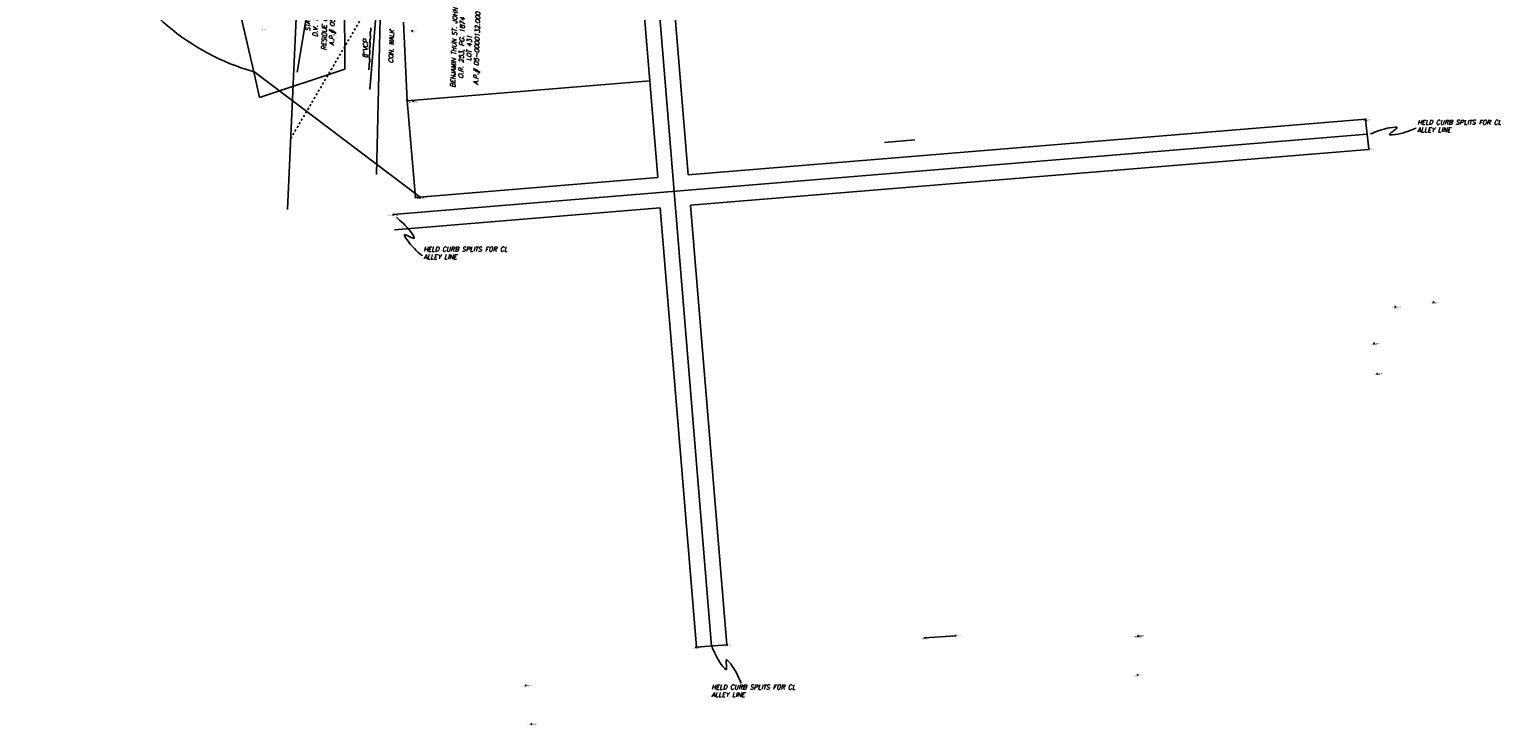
# Model space of a CAD drawing. Extents: x 2383805 to 2387584, y 226460 to 239380.
# Tile 1 of 49: x 2386714 to 2387485, y 226460 to 226826. Entities that reach past the tile are written whole.
import ezdxf
from ezdxf.enums import TextEntityAlignment as Align

# ---------------------------------------------------------------- set-up
doc = ezdxf.new("R2010")
doc.units = 0
doc.header["$LTSCALE"] = 20
doc.header["$MEASUREMENT"] = 0
doc.header["$PDSIZE"] = 2
for name, pattern in [('elecex', [0]), ('OhDOT_USTN5', [0.11, 0.055, -0.055]), ('sanex', [0]), ('teleex', [0]), ('waterex', [0])]:
    doc.linetypes.add(name, pattern=pattern)
doc.layers.add('1_HIDDEN', color=7, linetype='Continuous', plot=False, transparency=0.5)
for name, color, linetype in [('DR_X_Storm_Sewer', 151, 'OhDOT_USTN5'), ('DV_X_Property_Line', 7, 'Continuous'), ('DV_X_Text', 7, 'Continuous'), ('PV_X_Text', 7, 'Continuous'), ('RW_X_PARCEL', 6, 'Continuous'), ('SV_X_Shot_Marker', 2, 'Continuous'), ('SV_X_Text_Description', 7, 'Continuous'), ('SV_X_Text_Elevation', 7, 'Continuous'), ('SV_X_Text_Name', 7, 'Continuous'), ('UT_X_Electric', 1, 'elecex'), ('UT_X_Sanitary_Line', 3, 'sanex'), ('UT_X_Sanitary_Text', 7, 'Continuous'), ('UT_X_Telecom', 30, 'teleex'), ('UT_X_Water', 133, 'waterex')]:
    doc.layers.add(name, color=color, linetype=linetype)
doc.styles.add('PTXT', font='TXT')
doc.styles.add('SHR', font='simplex.shx', dxfattribs={"oblique": 15})

# ---------------------------------------------------------------- blocks, each defined once
blk = doc.blocks.new('SPT9')
at = {"color": 0, "linetype": 'Continuous'}
for p, q in [((-0.5, 0), (0.5, 0)), ((0, -0.5), (0, 0.5))]:
    blk.add_line(p, q, dxfattribs=at)

msp = doc.modelspace()

# ---------------------------------------------------------------- linework, layer by layer
at = {"layer": '1_HIDDEN'}
for p, q in [((2387026.59, 227065.04), (2387072.85, 226501.78)), ((2387418.5, 226763.01), (2387416.78, 226778.61)), ((2387417.64, 226770.81), (2386905.43, 226728.58)), ((2387081.07, 226502.37), (2387064.62, 226501.19))]:
    msp.add_line(p, q, dxfattribs=at)
for points in [[(2387419.3, 226770.91), (2387419.46, 226770.98), (2387419.9, 226771.17), (2387420.59, 226771.46), (2387421.51, 226771.83), (2387422.6, 226772.25), (2387423.84, 226772.69), (2387425.18, 226773.14), (2387426.6, 226773.56), (2387428.06, 226773.93), (2387429.52, 226774.24), (2387430.95, 226774.44), (2387432.3, 226774.53), (2387432.94, 226774.52), (2387433.24, 226774.43), (2387433.25, 226774.21), (2387433.02, 226773.9), (2387432.61, 226773.51), (2387432.08, 226773.07), (2387431.47, 226772.59), (2387430.85, 226772.12), (2387430.27, 226771.66), (2387429.79, 226771.24), (2387429.47, 226770.88), (2387429.35, 226770.61), (2387429.5, 226770.46), (2387429.69, 226770.43), (2387430.99, 226770.45), (2387432.39, 226770.6), (2387433.84, 226770.85), (2387435.3, 226771.2), (2387436.74, 226771.6), (2387438.13, 226772.03), (2387439.43, 226772.48), (2387440.6, 226772.92), (2387441.6, 226773.31), (2387442.41, 226773.64), (2387442.98, 226773.89), (2387443.29, 226774.02), (2387443.33, 226774.04)], [(2386907.2, 226727.11), (2386907.33, 226727), (2386907.7, 226726.69), (2386908.27, 226726.19), (2386909.01, 226725.54), (2386909.87, 226724.75), (2386910.81, 226723.83), (2386911.81, 226722.82), (2386912.82, 226721.74), (2386913.8, 226720.6), (2386914.72, 226719.43), (2386915.54, 226718.24), (2386916.22, 226717.06), (2386916.49, 226716.48), (2386916.54, 226716.17), (2386916.35, 226716.07), (2386915.97, 226716.14), (2386915.44, 226716.33), (2386914.81, 226716.62), (2386914.11, 226716.95), (2386913.41, 226717.29), (2386912.74, 226717.6), (2386912.15, 226717.85), (2386911.69, 226717.98), (2386911.4, 226717.97), (2386911.32, 226717.77), (2386911.38, 226717.59), (2386911.98, 226716.42), (2386912.73, 226715.24), (2386913.6, 226714.06), (2386914.56, 226712.9), (2386915.56, 226711.78), (2386916.57, 226710.73), (2386917.54, 226709.77), (2386918.45, 226708.91), (2386919.25, 226708.19), (2386919.91, 226707.61), (2386920.38, 226707.2), (2386920.64, 226706.99), (2386920.67, 226706.96)], [(2387072.85, 226501.78), (2387072.91, 226501.62), (2387073.1, 226501.17), (2387073.4, 226500.47), (2387073.81, 226499.56), (2387074.31, 226498.49), (2387074.91, 226497.3), (2387075.58, 226496.02), (2387076.32, 226494.72), (2387077.11, 226493.42), (2387077.96, 226492.17), (2387078.86, 226491.01), (2387079.78, 226489.99), (2387080.25, 226489.54), (2387080.52, 226489.4), (2387080.68, 226489.54), (2387080.76, 226489.91), (2387080.77, 226490.44), (2387080.73, 226491.1), (2387080.67, 226491.82), (2387080.6, 226492.55), (2387080.55, 226493.25), (2387080.53, 226493.85), (2387080.57, 226494.3), (2387080.69, 226494.56), (2387080.9, 226494.57), (2387081.05, 226494.46), (2387081.99, 226493.52), (2387082.9, 226492.43), (2387083.77, 226491.22), (2387084.6, 226489.94), (2387085.37, 226488.63), (2387086.07, 226487.34), (2387086.71, 226486.1), (2387087.25, 226484.96), (2387087.71, 226483.97), (2387088.07, 226483.16), (2387088.32, 226482.58), (2387088.44, 226482.26), (2387088.46, 226482.22)]]:
    msp.add_lwpolyline(points, dxfattribs=at)
msp.add_solid([(2387073.93, 226500.07), (2387073.32, 226499.81), (2387072.85, 226501.78)], dxfattribs=at)
at = {"layer": 'DR_X_Storm_Sewer'}
msp.add_line((2386892.22, 226837.76), (2386851.03, 226767.72), dxfattribs=at)
at = {"layer": 'DV_X_Property_Line'}
for p, q in [((2387036.24, 226849.75), (2387044.59, 226748.08)), ((2387052.19, 226851.07), (2387060.54, 226749.4)), ((2386910.87, 226829.73), (2386912.77, 226788.38)), ((2387040.42, 226798.91), (2386912.77, 226788.38)), ((2386917.11, 226737.57), (2386912.77, 226788.38)), ((2387416.98, 226778.78), (2387060.54, 226749.4)), ((2387179.82, 226767.85), (2387163.88, 226766.53)), ((2387418.29, 226762.84), (2387061.85, 226733.45)), ((2387044.59, 226748.08), (2386917.11, 226737.57)), ((2387061.85, 226733.45), (2387080.82, 226502.43)), ((2387045.9, 226732.14), (2386906.09, 226720.61)), ((2387045.9, 226732.14), (2387064.87, 226501.13)), ((2387184.92, 226506.08), (2387201.09, 226507.24))]:
    msp.add_line(p, q, dxfattribs=at)
at = {"layer": 'DV_X_Property_Line', "elevation": 1233.03}
msp.add_lwpolyline([(2386832.11, 226803.67), (2386818.93, 226860.16), (2386790.42, 227041.65), (2386739.87, 227036.53), (2386730.21, 227146.88), (2386716.51, 227288.54), (2386715.79, 227296.02), (2386867.05, 227310.83), (2386896.91, 227313.76), (2386896.73, 227307.12), (2386716.51, 227288.54)], dxfattribs=at)
msp.add_lwpolyline([(2386832.12, 226803.68, -0.218949), (2386755.58, 226868.78), (2386739.9, 227036.55), (2386730.25, 227146.89), (2386716.56, 227288.55), (2386896.77, 227307.12), (2386889.77, 227052.55), (2386879.51, 227051.42), (2386880.74, 227028.62), (2386882.38, 226970.34), (2386857.85, 226967.25), (2386847.07, 226887.98), (2386831.98, 226843.38), (2386824.36, 226836.9), (2386832.11, 226803.67)], format="xyb", dxfattribs=at)
at = {"layer": 'DV_X_Text'}
for p, q in [((2386880.01, 226804.94), (2386879.49, 226969.97, 1233.03)), ((2386832.11, 226803.67), (2386835.2, 226790.14)), ((2386835.2, 226790.14), (2386880.01, 226804.94))]:
    msp.add_line(p, q, dxfattribs=at)
at = {"layer": 'RW_X_PARCEL'}
for p, q in [((2386910.87, 226829.73), (2386912.77, 226788.38)), ((2386912.77, 226788.38), (2386917.11, 226737.57))]:
    msp.add_line(p, q, dxfattribs=at)
at = {"layer": 'SV_X_Shot_Marker'}
for p in [(2386915.35, 226825.06, 1234.08), (2386912.77, 226788.38), (2386915.86, 226788.13, 1234.22), (2387416.78, 226778.61, 1249.12), (2387416.79, 226778.61, 1249.18), (2387418.5, 226763.01, 1249.28), (2386917.11, 226737.57), (2386919.61, 226737.52, 1233.03), (2386905.43, 226728.58, 1230.83), (2387432.44, 226680.05, 1249), (2387452.58, 226682.5, 1248.76), (2387421.23, 226660.67, 1249.47), (2387421.26, 226660.66, 1249.47), (2387422.91, 226644.99, 1249.1), (2387422.93, 226645.01, 1249.07), (2387422.93, 226644.97, 1249.06), (2387081.07, 226502.37, 1243.14), (2387184.92, 226506.08, 1252.86), (2387201.09, 226507.24, 1253.31), (2387297.15, 226507.15, 1249.85), (2387297.18, 226507.12, 1249.79), (2387297.2, 226507.16, 1249.84), (2387064.62, 226501.19, 1242.1), (2386975.16, 226481.07, 1231.88), (2387296.96, 226486.62, 1249.78), (2386978.02, 226460.74, 1232.02)]:
    msp.add_point(p, dxfattribs=at)
at = {"layer": 'UT_X_Electric'}
msp.add_lwpolyline([(2386896.58, 226749.64), (2386900.01, 226892.15), (2386908.07, 227039.19), (2386908.3, 227098.36), (2386911.59, 227177.38), (2386917.01, 227322.81), (2386921.18, 227453.49), (2386929.67, 227593.63), (2386880.02, 227707.27), (2386714.08, 227724.63)], dxfattribs=at)
at = {"layer": 'UT_X_Sanitary_Line'}
msp.add_lwpolyline([(2386893.23, 226794.39), (2386897.72, 226849.97), (2386943.06, 226853.01), (2387042.83, 226859.32)], dxfattribs=at)
at = {"layer": 'UT_X_Sanitary_Text'}
msp.add_lwpolyline([(2386892.69, 226804.75), (2386892.77, 226806.75, -0.041595), (2386893.02, 226808.74, 0.125362), (2386892.94, 226810.74, -0.167832), (2386893.02, 226812.74, 0.167832), (2386893.11, 226814.74, -0.167832), (2386893.19, 226816.74, 0.167832), (2386893.27, 226818.74, -0.167832), (2386893.36, 226820.73, 0.167832), (2386893.44, 226822.73, -0.167832), (2386893.52, 226824.73, 0.167832), (2386893.61, 226826.73, 0.167832)], format="xyb", dxfattribs=at)
at = {"layer": 'UT_X_Telecom'}
for points in [[(2386896.58, 226749.64), (2386900.01, 226892.15), (2386908.07, 227039.19), (2386908.3, 227098.36), (2386911.59, 227177.38), (2386917.01, 227322.81), (2386921.18, 227453.49), (2386929.67, 227593.63)], [(2386849.83, 226731.32), (2386857.37, 226898), (2386871.68, 227073.04), (2386878.73, 227288.89), (2386876.61, 227443.5), (2386877.39, 227586.69)]]:
    msp.add_lwpolyline(points, dxfattribs=at)
at = {"layer": 'UT_X_Water'}
msp.add_line((2386832.11, 226803.74), (2386919.67, 226737.67), dxfattribs=at)
msp.add_lwpolyline([(2386854.93, 226803.38), (2386865.23, 226865.32)], dxfattribs=at)

# ---------------------------------------------------------------- block references
at = {"layer": 'SV_X_Shot_Marker', "xscale": 0.4, "yscale": 0.4, "zscale": 0.4}
for p in [(2386915.35, 226825.06, 1234.08), (2386912.77, 226788.38), (2386915.86, 226788.13, 1234.22), (2387416.78, 226778.61, 1249.12), (2387416.79, 226778.61, 1249.18), (2387418.5, 226763.01, 1249.28), (2386917.11, 226737.57), (2386919.61, 226737.52, 1233.03), (2386905.43, 226728.58, 1230.83), (2387432.44, 226680.05, 1249), (2387452.58, 226682.5, 1248.76), (2387421.23, 226660.67, 1249.47), (2387421.26, 226660.66, 1249.47), (2387422.91, 226644.99, 1249.1), (2387422.93, 226645.01, 1249.07), (2387422.93, 226644.97, 1249.06), (2387081.07, 226502.37, 1243.14), (2387184.92, 226506.08, 1252.86), (2387201.09, 226507.24, 1253.31), (2387297.15, 226507.15, 1249.85), (2387297.18, 226507.12, 1249.79), (2387297.2, 226507.16, 1249.84), (2387064.62, 226501.19, 1242.1), (2387296.96, 226486.62, 1249.78), (2386975.16, 226481.07, 1231.88), (2386978.02, 226460.74, 1232.02)]:
    msp.add_blockref('SPT9', p, dxfattribs=at)

# ---------------------------------------------------------------- texts
at = {"layer": '1_HIDDEN', "char_height": 2.4, "attachment_point": 1, "style": 'SHR'}
for insert in [(2387443.96, 226778.28), (2386921.36, 226711.59), (2387072.77, 226481.44)]:
    msp.add_mtext_dynamic_manual_height_columns('\\A1;HELD CURB SPLITS FOR CL ALLEY LINE', width=50.7315, gutter_width=12, heights=[0], dxfattribs=dict(at, insert=insert))
at = {"layer": 'DV_X_Text', "char_height": 2.4, "attachment_point": 2, "rotation": 88.23333, "style": 'SHR'}
for s, insert in [('\\A1;STATE OF OHIO\\PD.V. 178, PG. 691\\PRESIDUE OF {\\H0.7x;\\S1/4;} OF AN ACRE\\PA.P.# 05-0002444.000', (2386859.61, 226837.05)), ('\\A1;BENJAMIN THUN ST. JOHN\\PO.R. 253, PG. 1874\\PLOT 431\\PA.P.# 05-0000132.000', (2386936.23, 226816.38))]:
    msp.add_mtext_dynamic_manual_height_columns(s, width=50.7315, gutter_width=12, heights=[0], dxfattribs=dict(at, insert=insert))
at = {"layer": 'PV_X_Text', "insert": (2386902.98, 226808.22), "char_height": 2.4, "attachment_point": 1, "rotation": 88.23333, "style": 'SHR'}
msp.add_mtext_dynamic_manual_height_columns('CON. WALK', width=21.0548, gutter_width=12, heights=[0], dxfattribs=at)
at = {"layer": 'SV_X_Text_Description', "style": 'PTXT'}
for s, p in [('gut bl', (2386837.32, 226825.57, 1229.06)), ('gl', (2386903.17, 226825.49, 1230.25)), ('X,28,9,0,6,9', (2386915.35, 226824.36, 1234.08)), ('CALPT', (2386912.77, 226787.68)), ('Ipf)5/8,105,8,0,6,9', (2386915.86, 226787.43, 1234.22)), ('Fc,3,7,0,4,10', (2387416.79, 226777.91, 1249.18)), ('Fc,6,0,0,4,9', (2387416.78, 226777.91, 1249.12)), ('Fc,45,7,4,3,10', (2387418.5, 226762.31, 1249.28)), ('CALPT', (2386917.11, 226736.87)), ('Ipf)5/8,310,8,0,6,8', (2386919.61, 226736.82, 1233.03)), ('Curb split,310,10,0,5,9', (2386905.43, 226727.88, 1230.83)), ('Fc,43,8,0,6,9', (2387432.44, 226679.35, 1249)), ('Fc,45,9,0,6,9', (2387452.58, 226681.8, 1248.76)), ('Fc,3,7,0,4,10', (2387421.23, 226659.97, 1249.47)), ('Fc,4,0,0,4,10', (2387421.26, 226659.96, 1249.47)), ('Fc,3,7,0,4,10', (2387422.91, 226644.29, 1249.1)), ('Fc,3,4,0,0,10', (2387422.93, 226644.31, 1249.07)), ('Fc,3,7,0,4,10', (2387422.93, 226644.27, 1249.06)), ('Fc,79,7,0,6,9', (2387081.07, 226501.67, 1243.14)), ('Fc,274,7,0,5,9', (2387184.92, 226505.38, 1252.86)), ('Fc,52,8,0,5,10', (2387201.09, 226506.54, 1253.31)), ('Fc,18,7,0,4,10', (2387297.15, 226506.45, 1249.85)), ('Fc,2,0,0,4,10', (2387297.2, 226506.46, 1249.84)), ('Fc,4,7,0,4,9', (2387297.18, 226506.42, 1249.79)), ('Fc,56,8,0,6,9', (2387064.62, 226500.49, 1242.1)), ('Fc,104,9,0,5,9', (2386975.16, 226480.37, 1231.88)), ('Fc,43,7,0,4,10', (2387296.96, 226485.92, 1249.78)), ('Fc,118,4,0,6,10', (2386978.02, 226460.04, 1232.02))]:
    msp.add_text(s, height=0.4, dxfattribs=at).set_placement(p, align=Align.CENTER)
at = {"layer": 'SV_X_Text_Elevation', "style": 'PTXT'}
for s, p in [('1234.076', (2386915.95, 226824.86, 1234.08)), ('0.000', (2386913.37, 226788.18)), ('1234.217', (2386916.46, 226787.93, 1234.22)), ('1249.123', (2387417.38, 226778.41, 1249.12)), ('1249.179', (2387417.39, 226778.41, 1249.18)), ('1249.278', (2387419.1, 226762.81, 1249.28)), ('0.000', (2386917.71, 226737.37)), ('1233.034', (2386920.21, 226737.32, 1233.03)), ('1230.829', (2386906.03, 226728.38, 1230.83)), ('1248.997', (2387433.04, 226679.85, 1249)), ('1248.761', (2387453.18, 226682.3, 1248.76)), ('1249.471', (2387421.83, 226660.47, 1249.47)), ('1249.474', (2387421.86, 226660.46, 1249.47)), ('1249.098', (2387423.51, 226644.79, 1249.1)), ('1249.067', (2387423.53, 226644.81, 1249.07)), ('1249.061', (2387423.53, 226644.77, 1249.06)), ('1243.138', (2387081.67, 226502.17, 1243.14)), ('1252.857', (2387185.52, 226505.88, 1252.86)), ('1253.305', (2387201.69, 226507.04, 1253.31)), ('1249.847', (2387297.75, 226506.95, 1249.85)), ('1249.787', (2387297.78, 226506.92, 1249.79)), ('1249.842', (2387297.8, 226506.96, 1249.84)), ('1242.101', (2387065.22, 226500.99, 1242.1)), ('1249.779', (2387297.56, 226486.42, 1249.78)), ('1231.876', (2386975.76, 226480.87, 1231.88)), ('1232.017', (2386978.62, 226460.54, 1232.02))]:
    msp.add_text(s, height=0.4, dxfattribs=at).set_placement(p)
at = {"layer": 'SV_X_Text_Name', "style": 'PTXT'}
for s, p in [('1396', (2386915.35, 226825.36, 1234.08)), ('5184', (2386912.77, 226788.68)), ('1398', (2386915.86, 226788.43, 1234.22)), ('1402', (2387416.78, 226778.91, 1249.12)), ('1403', (2387416.79, 226778.91, 1249.18)), ('1401', (2387418.5, 226763.31, 1249.28)), ('5183', (2386917.11, 226737.87)), ('1399', (2386919.61, 226737.82, 1233.03)), ('1400', (2386905.43, 226728.88, 1230.83)), ('1392', (2387432.44, 226680.35, 1249)), ('1393', (2387452.58, 226682.8, 1248.76)), ('1408', (2387421.23, 226660.97, 1249.47)), ('1407', (2387421.26, 226660.96, 1249.47)), ('1404', (2387422.91, 226645.29, 1249.1)), ('1405', (2387422.93, 226645.31, 1249.07)), ('1406', (2387422.93, 226645.27, 1249.06)), ('1415', (2387081.07, 226502.67, 1243.14)), ('1414', (2387184.92, 226506.38, 1252.86)), ('1413', (2387201.09, 226507.54, 1253.31)), ('1412', (2387297.15, 226507.45, 1249.85)), ('1409', (2387297.18, 226507.42, 1249.79)), ('1410', (2387297.2, 226507.46, 1249.84)), ('1416', (2387064.62, 226501.49, 1242.1)), ('1411', (2387296.96, 226486.92, 1249.78)), ('1417', (2386975.16, 226481.37, 1231.88)), ('1418', (2386978.02, 226461.04, 1232.02))]:
    msp.add_text(s, height=0.4, dxfattribs=at).set_placement(p, align=Align.CENTER)
at = {"layer": 'UT_X_Sanitary_Text', "style": 'SHR', "oblique": 15}
msp.add_text('8"VCP', height=2.4, rotation=87.64558, dxfattribs=at).set_placement((2386891.76, 226810.84))

doc.saveas('drawing.dxf')
